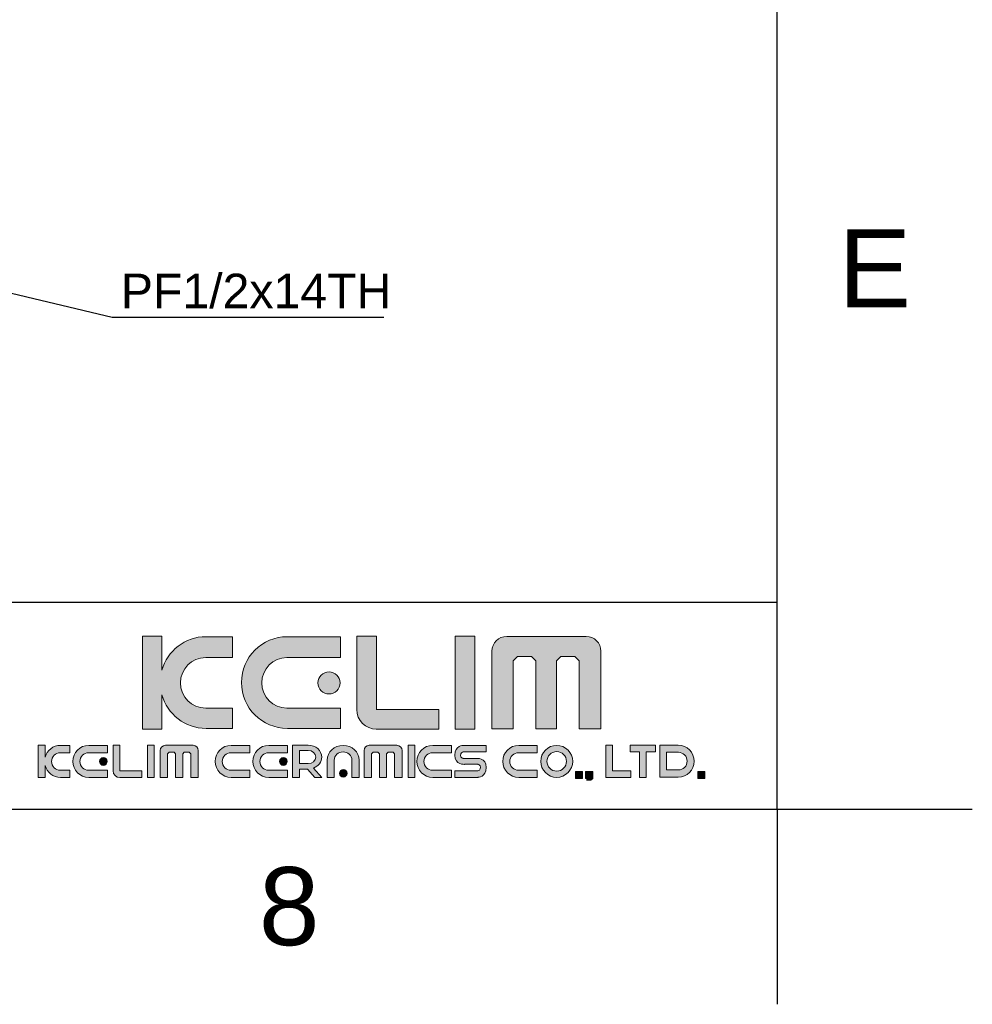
# Model space of a CAD drawing. Header units: millimetres. Extents: x 601 to 1195, y -13 to 407.
# Tile 14 of 18: x 1126 to 1195, y -13 to 58. Entities that reach past the tile are written whole.
import ezdxf

# ---------------------------------------------------------------- set-up
doc = ezdxf.new("R2010")
doc.units = ezdxf.units.MM
doc.header["$LTSCALE"] = 0.1
for name, color, linetype in [('DIM', 3, 'Continuous'), ('FORM', 7, 'Continuous'), ('TEXT', 2, 'Continuous')]:
    doc.layers.add(name, color=color, linetype=linetype)
doc.styles.get("Standard").update_dxf_attribs({"font": 'arial_0.ttf'})
doc.dimstyles.new('ISO-25', dxfattribs={"dimtxt": 2.5, "dimasz": 2.5, "dimexe": 1.25, "dimexo": 0.625, "dimtad": 1, "dimtxsty": 'Standard', "dimcen": 2.5, "dimadec": 0, "dimazin": 0, "dimtfac": 1, "dimtmove": 0, "dimatfit": 3, "dimfxl": 1, "dimarcsym": 0})

msp = doc.modelspace()

# ---------------------------------------------------------------- hatches: boundary and pattern name
at = {"layer": 'TEXT'}
h = msp.add_hatch(color=2, dxfattribs=at)
h.dxf.hatch_style = 2
edge = h.paths.add_edge_path()
edge.add_spline(control_points=[(1141.396, 8.181), (1141.396, 8.181), (1139.467, 8.181), (1139.467, 8.181), (1138.452, 8.181), (1137.635, 8.999), (1137.635, 10.01), (1137.635, 11.026), (1138.452, 11.843), (1139.467, 11.843), (1139.467, 11.843), (1141.396, 11.843), (1141.396, 11.843), (1141.396, 11.843), (1141.396, 13.357), (1141.396, 13.357), (1141.396, 13.357), (1139.489, 13.357), (1139.489, 13.357), (1137.963, 13.357), (1136.682, 12.334), (1136.291, 10.935), (1136.291, 10.935), (1136.291, 13.405), (1136.291, 13.405), (1136.291, 13.405), (1134.88, 13.405), (1134.88, 13.405), (1134.88, 13.405), (1134.88, 6.667), (1134.88, 6.667), (1134.88, 6.667), (1136.291, 6.667), (1136.291, 6.667), (1136.291, 6.667), (1136.291, 9.139), (1136.291, 9.139), (1136.682, 7.74), (1137.963, 6.714), (1139.489, 6.714), (1139.489, 6.714), (1141.396, 6.714), (1141.396, 6.714), (1141.396, 6.714), (1141.396, 8.181), (1141.396, 8.181)], knot_values=[0, 0, 0, 0, 1, 1, 1, 2, 2, 2, 3, 3, 3, 4, 4, 4, 5, 5, 5, 6, 6, 6, 7, 7, 7, 8, 8, 8, 9, 9, 9, 10, 10, 10, 11, 11, 11, 12, 12, 12, 13, 13, 13, 14, 14, 14, 15, 15, 15, 15], degree=3, periodic=0)
h = msp.add_hatch(color=256, dxfattribs=at)
h.dxf.hatch_style = 2
edge = h.paths.add_edge_path()
edge.add_spline(control_points=[(1145.379, 6.714), (1145.379, 6.714), (1149.219, 6.714), (1149.219, 6.714), (1149.219, 6.714), (1149.219, 8.181), (1149.219, 8.181), (1149.219, 8.181), (1145.354, 8.181), (1145.354, 8.181), (1144.342, 8.181), (1143.524, 8.999), (1143.524, 10.01), (1143.524, 11.026), (1144.341, 11.843), (1145.354, 11.843), (1145.354, 11.843), (1149.219, 11.843), (1149.219, 11.843), (1149.219, 11.843), (1149.219, 13.357), (1149.219, 13.357), (1149.219, 13.357), (1145.379, 13.357), (1145.379, 13.357), (1143.542, 13.357), (1142.057, 11.875), (1142.057, 10.036), (1142.057, 8.202), (1143.542, 6.714), (1145.379, 6.714)], knot_values=[0, 0, 0, 0, 1, 1, 1, 2, 2, 2, 3, 3, 3, 4, 4, 4, 5, 5, 5, 6, 6, 6, 7, 7, 7, 8, 8, 8, 9, 9, 9, 10, 10, 10, 10], degree=3, periodic=0)
h = msp.add_hatch(color=2, dxfattribs=at)
h.dxf.hatch_style = 2
edge = h.paths.add_edge_path()
edge.add_spline(control_points=[(1151.823, 6.662), (1151.823, 6.662), (1156.362, 6.662), (1156.362, 6.662), (1156.362, 6.662), (1156.362, 8.076), (1156.362, 8.076), (1156.362, 8.076), (1151.833, 8.076), (1151.833, 8.076), (1151.833, 8.076), (1151.828, 8.061), (1151.828, 8.061), (1151.828, 8.061), (1151.828, 13.405), (1151.828, 13.405), (1151.828, 13.405), (1150.413, 13.405), (1150.413, 13.405), (1150.413, 13.405), (1150.413, 8.076), (1150.413, 8.076), (1150.413, 8.076), (1150.408, 8.081), (1150.408, 8.081), (1150.408, 7.296), (1151.045, 6.656), (1151.833, 6.656), (1151.833, 6.656), (1151.823, 6.662), (1151.823, 6.662)], knot_values=[0, 0, 0, 0, 1, 1, 1, 2, 2, 2, 3, 3, 3, 4, 4, 4, 5, 5, 5, 6, 6, 6, 7, 7, 7, 8, 8, 8, 9, 9, 9, 10, 10, 10, 10], degree=3, periodic=0)
h = msp.add_hatch(color=2, dxfattribs=at)
h.dxf.hatch_style = 2
h.paths.add_polyline_path([(1158.953, 13.405), (1157.54, 13.405), (1157.54, 6.667), (1158.953, 6.667)])
h = msp.add_hatch(color=2, dxfattribs=at)
h.dxf.hatch_style = 2
edge = h.paths.add_edge_path()
edge.add_spline(control_points=[(1167.027, 13.373), (1167.027, 13.373), (1161.274, 13.373), (1161.274, 13.373), (1160.682, 13.373), (1160.203, 12.897), (1160.203, 12.31), (1160.203, 12.31), (1160.203, 6.677), (1160.203, 6.677), (1160.203, 6.677), (1161.732, 6.677), (1161.732, 6.677), (1161.732, 6.677), (1161.732, 11.612), (1161.732, 11.612), (1161.732, 11.612), (1162.049, 11.933), (1162.049, 11.933), (1162.049, 11.933), (1163.074, 11.933), (1163.074, 11.933), (1163.074, 11.933), (1163.394, 11.612), (1163.394, 11.612), (1163.394, 11.612), (1163.394, 6.677), (1163.394, 6.677), (1163.394, 6.677), (1164.87, 6.677), (1164.87, 6.677), (1164.87, 6.677), (1164.87, 11.612), (1164.87, 11.612), (1164.87, 11.612), (1165.193, 11.933), (1165.193, 11.933), (1165.193, 11.933), (1166.214, 11.933), (1166.214, 11.933), (1166.214, 11.933), (1166.532, 11.612), (1166.532, 11.612), (1166.532, 11.612), (1166.532, 6.677), (1166.532, 6.677), (1166.532, 6.677), (1168.097, 6.677), (1168.097, 6.677), (1168.097, 6.677), (1168.097, 12.31), (1168.097, 12.31), (1168.097, 12.897), (1167.616, 13.373), (1167.027, 13.373)], knot_values=[0, 0, 0, 0, 1, 1, 1, 2, 2, 2, 3, 3, 3, 4, 4, 4, 5, 5, 5, 6, 6, 6, 7, 7, 7, 8, 8, 8, 9, 9, 9, 10, 10, 10, 11, 11, 11, 12, 12, 12, 13, 13, 13, 14, 14, 14, 15, 15, 15, 16, 16, 16, 17, 17, 17, 18, 18, 18, 18], degree=3, periodic=0)
h = msp.add_hatch(color=2, dxfattribs=at)
h.dxf.hatch_style = 2
edge = h.paths.add_edge_path()
edge.add_spline(control_points=[(1147.6, 10.01), (1147.6, 9.57), (1147.956, 9.207), (1148.399, 9.207), (1148.841, 9.207), (1149.2, 9.57), (1149.2, 10.01), (1149.2, 10.455), (1148.841, 10.811), (1148.399, 10.811), (1147.956, 10.811), (1147.6, 10.455), (1147.6, 10.01)], knot_values=[0, 0, 0, 0, 1, 1, 1, 2, 2, 2, 3, 3, 3, 4, 4, 4, 4], degree=3, periodic=0)
h = msp.add_hatch(color=2, dxfattribs=at)
h.dxf.hatch_style = 2
edge = h.paths.add_edge_path()
edge.add_spline(control_points=[(1127.829, 4.636), (1127.829, 4.636), (1127.829, 5.5), (1127.829, 5.5), (1127.829, 5.5), (1127.337, 5.5), (1127.337, 5.5), (1127.337, 5.5), (1127.337, 3.15), (1127.337, 3.15), (1127.337, 3.15), (1127.829, 3.15), (1127.829, 3.15), (1127.829, 3.15), (1127.829, 4.016), (1127.829, 4.016), (1127.964, 3.527), (1128.411, 3.167), (1128.945, 3.167), (1128.945, 3.167), (1129.609, 3.167), (1129.609, 3.167), (1129.609, 3.167), (1129.609, 3.678), (1129.609, 3.678), (1129.609, 3.678), (1128.936, 3.678), (1128.936, 3.678), (1128.582, 3.678), (1128.297, 3.964), (1128.297, 4.316), (1128.297, 4.671), (1128.582, 4.955), (1128.936, 4.955), (1128.936, 4.955), (1129.609, 4.955), (1129.609, 4.955), (1129.609, 4.955), (1129.609, 5.484), (1129.609, 5.484), (1129.609, 5.484), (1128.945, 5.484), (1128.945, 5.484), (1128.411, 5.484), (1127.964, 5.125), (1127.829, 4.636)], knot_values=[0, 0, 0, 0, 1, 1, 1, 2, 2, 2, 3, 3, 3, 4, 4, 4, 5, 5, 5, 6, 6, 6, 7, 7, 7, 8, 8, 8, 9, 9, 9, 10, 10, 10, 11, 11, 11, 12, 12, 12, 13, 13, 13, 14, 14, 14, 15, 15, 15, 15], degree=3, periodic=0)
h = msp.add_hatch(color=2, dxfattribs=at)
h.dxf.hatch_style = 2
edge = h.paths.add_edge_path()
edge.add_spline(control_points=[(1129.84, 4.326), (1129.84, 3.686), (1130.358, 3.167), (1130.998, 3.167), (1130.998, 3.167), (1132.338, 3.167), (1132.338, 3.167), (1132.338, 3.167), (1132.338, 3.678), (1132.338, 3.678), (1132.338, 3.678), (1130.99, 3.678), (1130.99, 3.678), (1130.637, 3.678), (1130.351, 3.964), (1130.351, 4.316), (1130.351, 4.671), (1130.636, 4.955), (1130.99, 4.955), (1130.99, 4.955), (1132.338, 4.955), (1132.338, 4.955), (1132.338, 4.955), (1132.338, 5.484), (1132.338, 5.484), (1132.338, 5.484), (1130.998, 5.484), (1130.998, 5.484), (1130.358, 5.484), (1129.84, 4.966), (1129.84, 4.326)], knot_values=[0, 0, 0, 0, 1, 1, 1, 2, 2, 2, 3, 3, 3, 4, 4, 4, 5, 5, 5, 6, 6, 6, 7, 7, 7, 8, 8, 8, 9, 9, 9, 10, 10, 10, 10], degree=3, periodic=0)
h = msp.add_hatch(color=2, dxfattribs=at)
h.dxf.hatch_style = 2
edge = h.paths.add_edge_path()
edge.add_spline(control_points=[(1133.247, 3.637), (1133.247, 3.637), (1133.247, 5.5), (1133.247, 5.5), (1133.247, 5.5), (1132.754, 5.5), (1132.754, 5.5), (1132.754, 5.5), (1132.754, 3.642), (1132.754, 3.642), (1132.754, 3.642), (1132.752, 3.644), (1132.752, 3.644), (1132.752, 3.369), (1132.974, 3.147), (1133.249, 3.147), (1133.249, 3.147), (1133.246, 3.149), (1133.246, 3.149), (1133.246, 3.149), (1134.829, 3.149), (1134.829, 3.149), (1134.829, 3.149), (1134.829, 3.642), (1134.829, 3.642), (1134.829, 3.642), (1133.249, 3.642), (1133.249, 3.642), (1133.249, 3.642), (1133.247, 3.637), (1133.247, 3.637)], knot_values=[0, 0, 0, 0, 1, 1, 1, 2, 2, 2, 3, 3, 3, 4, 4, 4, 5, 5, 5, 6, 6, 6, 7, 7, 7, 8, 8, 8, 9, 9, 9, 10, 10, 10, 10], degree=3, periodic=0)
h = msp.add_hatch(color=2, dxfattribs=at)
h.dxf.hatch_style = 2
h.paths.add_polyline_path([(1135.24, 3.15), (1135.732, 3.15), (1135.732, 5.5), (1135.24, 5.5)])
h = msp.add_hatch(color=2, dxfattribs=at)
h.dxf.hatch_style = 2
edge = h.paths.add_edge_path()
edge.add_spline(control_points=[(1138.548, 5.489), (1138.548, 5.489), (1136.542, 5.489), (1136.542, 5.489), (1136.335, 5.489), (1136.169, 5.323), (1136.169, 5.119), (1136.169, 5.119), (1136.169, 3.154), (1136.169, 3.154), (1136.169, 3.154), (1136.702, 3.154), (1136.702, 3.154), (1136.702, 3.154), (1136.702, 4.875), (1136.702, 4.875), (1136.702, 4.875), (1136.812, 4.987), (1136.812, 4.987), (1136.812, 4.987), (1137.17, 4.987), (1137.17, 4.987), (1137.17, 4.987), (1137.281, 4.875), (1137.281, 4.875), (1137.281, 4.875), (1137.281, 3.154), (1137.281, 3.154), (1137.281, 3.154), (1137.796, 3.154), (1137.796, 3.154), (1137.796, 3.154), (1137.796, 4.875), (1137.796, 4.875), (1137.796, 4.875), (1137.909, 4.987), (1137.909, 4.987), (1137.909, 4.987), (1138.265, 4.987), (1138.265, 4.987), (1138.265, 4.987), (1138.376, 4.875), (1138.376, 4.875), (1138.376, 4.875), (1138.376, 3.154), (1138.376, 3.154), (1138.376, 3.154), (1138.922, 3.154), (1138.922, 3.154), (1138.922, 3.154), (1138.922, 5.119), (1138.922, 5.119), (1138.922, 5.323), (1138.754, 5.489), (1138.548, 5.489)], knot_values=[0, 0, 0, 0, 1, 1, 1, 2, 2, 2, 3, 3, 3, 4, 4, 4, 5, 5, 5, 6, 6, 6, 7, 7, 7, 8, 8, 8, 9, 9, 9, 10, 10, 10, 11, 11, 11, 12, 12, 12, 13, 13, 13, 14, 14, 14, 15, 15, 15, 16, 16, 16, 17, 17, 17, 18, 18, 18, 18], degree=3, periodic=0)
h = msp.add_hatch(color=2, dxfattribs=at)
h.dxf.hatch_style = 2
edge = h.paths.add_edge_path()
edge.add_spline(control_points=[(1140.153, 4.326), (1140.153, 3.686), (1140.671, 3.167), (1141.312, 3.167), (1141.312, 3.167), (1142.651, 3.167), (1142.651, 3.167), (1142.651, 3.167), (1142.651, 3.678), (1142.651, 3.678), (1142.651, 3.678), (1141.303, 3.678), (1141.303, 3.678), (1140.95, 3.678), (1140.665, 3.964), (1140.665, 4.316), (1140.665, 4.671), (1140.95, 4.955), (1141.303, 4.955), (1141.303, 4.955), (1142.651, 4.955), (1142.651, 4.955), (1142.651, 4.955), (1142.651, 5.484), (1142.651, 5.484), (1142.651, 5.484), (1141.312, 5.484), (1141.312, 5.484), (1140.671, 5.484), (1140.153, 4.966), (1140.153, 4.326)], knot_values=[0, 0, 0, 0, 1, 1, 1, 2, 2, 2, 3, 3, 3, 4, 4, 4, 5, 5, 5, 6, 6, 6, 7, 7, 7, 8, 8, 8, 9, 9, 9, 10, 10, 10, 10], degree=3, periodic=0)
h = msp.add_hatch(color=2, dxfattribs=at)
h.dxf.hatch_style = 2
edge = h.paths.add_edge_path()
edge.add_spline(control_points=[(1142.882, 4.326), (1142.882, 3.686), (1143.4, 3.167), (1144.04, 3.167), (1144.04, 3.167), (1145.38, 3.167), (1145.38, 3.167), (1145.38, 3.167), (1145.38, 3.678), (1145.38, 3.678), (1145.38, 3.678), (1144.032, 3.678), (1144.032, 3.678), (1143.678, 3.678), (1143.393, 3.964), (1143.393, 4.316), (1143.393, 4.671), (1143.678, 4.955), (1144.032, 4.955), (1144.032, 4.955), (1145.38, 4.955), (1145.38, 4.955), (1145.38, 4.955), (1145.38, 5.484), (1145.38, 5.484), (1145.38, 5.484), (1144.04, 5.484), (1144.04, 5.484), (1143.4, 5.484), (1142.882, 4.966), (1142.882, 4.326)], knot_values=[0, 0, 0, 0, 1, 1, 1, 2, 2, 2, 3, 3, 3, 4, 4, 4, 5, 5, 5, 6, 6, 6, 7, 7, 7, 8, 8, 8, 9, 9, 9, 10, 10, 10, 10], degree=3, periodic=0)
h = msp.add_hatch(color=2, dxfattribs=at)
h.dxf.hatch_style = 2
edge = h.paths.add_edge_path()
edge.add_spline(control_points=[(1147.869, 4.634), (1147.869, 5.112), (1147.431, 5.5), (1146.89, 5.5), (1146.89, 5.5), (1146.25, 5.5), (1146.25, 5.5), (1146.25, 5.5), (1145.758, 5.5), (1145.758, 5.5), (1145.758, 5.5), (1145.758, 5.118), (1145.758, 5.118), (1145.758, 5.118), (1145.758, 4.163), (1145.758, 4.163), (1145.758, 4.163), (1145.758, 3.769), (1145.758, 3.769), (1145.758, 3.769), (1145.758, 3.15), (1145.758, 3.15), (1145.758, 3.15), (1146.25, 3.15), (1146.25, 3.15), (1146.25, 3.15), (1146.25, 3.769), (1146.25, 3.769), (1146.25, 3.769), (1146.85, 3.769), (1146.85, 3.769), (1146.85, 3.769), (1147.374, 3.15), (1147.374, 3.15), (1147.374, 3.15), (1147.867, 3.15), (1147.867, 3.15), (1147.867, 3.15), (1147.282, 3.841), (1147.282, 3.841), (1147.627, 3.974), (1147.869, 4.279), (1147.869, 4.634)], knot_values=[0, 0, 0, 0, 1, 1, 1, 2, 2, 2, 3, 3, 3, 4, 4, 4, 5, 5, 5, 6, 6, 6, 7, 7, 7, 8, 8, 8, 9, 9, 9, 10, 10, 10, 11, 11, 11, 12, 12, 12, 13, 13, 13, 14, 14, 14, 14], degree=3, periodic=0)
edge = h.paths.add_edge_path()
edge.add_spline(control_points=[(1146.897, 4.163), (1146.897, 4.163), (1146.25, 4.163), (1146.25, 4.163), (1146.25, 4.163), (1146.25, 5.118), (1146.25, 5.118), (1146.25, 5.118), (1146.897, 5.118), (1146.897, 5.118), (1147.196, 5.118), (1147.436, 4.904), (1147.436, 4.641), (1147.436, 4.377), (1147.196, 4.163), (1146.897, 4.163)], knot_values=[0, 0, 0, 0, 1, 1, 1, 2, 2, 2, 3, 3, 3, 4, 4, 4, 5, 5, 5, 5], degree=3, periodic=0)
h = msp.add_hatch(color=2, dxfattribs=at)
h.dxf.hatch_style = 2
edge = h.paths.add_edge_path()
edge.add_spline(control_points=[(1149.424, 5.484), (1148.785, 5.484), (1148.265, 5.004), (1148.265, 4.409), (1148.265, 4.409), (1148.265, 3.167), (1148.265, 3.167), (1148.265, 3.167), (1148.776, 3.167), (1148.776, 3.167), (1148.776, 3.167), (1148.776, 4.417), (1148.776, 4.417), (1148.776, 4.744), (1149.062, 5.009), (1149.415, 5.009), (1149.769, 5.009), (1150.054, 4.745), (1150.054, 4.417), (1150.054, 4.417), (1150.054, 3.167), (1150.054, 3.167), (1150.054, 3.167), (1150.582, 3.167), (1150.582, 3.167), (1150.582, 3.167), (1150.582, 4.409), (1150.582, 4.409), (1150.582, 5.004), (1150.065, 5.484), (1149.424, 5.484)], knot_values=[0, 0, 0, 0, 1, 1, 1, 2, 2, 2, 3, 3, 3, 4, 4, 4, 5, 5, 5, 6, 6, 6, 7, 7, 7, 8, 8, 8, 9, 9, 9, 10, 10, 10, 10], degree=3, periodic=0)
h = msp.add_hatch(color=2, dxfattribs=at)
h.dxf.hatch_style = 2
edge = h.paths.add_edge_path()
edge.add_spline(control_points=[(1153.323, 5.489), (1153.323, 5.489), (1151.316, 5.489), (1151.316, 5.489), (1151.11, 5.489), (1150.943, 5.323), (1150.943, 5.119), (1150.943, 5.119), (1150.943, 3.154), (1150.943, 3.154), (1150.943, 3.154), (1151.476, 3.154), (1151.476, 3.154), (1151.476, 3.154), (1151.476, 4.875), (1151.476, 4.875), (1151.476, 4.875), (1151.587, 4.987), (1151.587, 4.987), (1151.587, 4.987), (1151.945, 4.987), (1151.945, 4.987), (1151.945, 4.987), (1152.056, 4.875), (1152.056, 4.875), (1152.056, 4.875), (1152.056, 3.154), (1152.056, 3.154), (1152.056, 3.154), (1152.571, 3.154), (1152.571, 3.154), (1152.571, 3.154), (1152.571, 4.875), (1152.571, 4.875), (1152.571, 4.875), (1152.684, 4.987), (1152.684, 4.987), (1152.684, 4.987), (1153.039, 4.987), (1153.039, 4.987), (1153.039, 4.987), (1153.15, 4.875), (1153.15, 4.875), (1153.15, 4.875), (1153.15, 3.154), (1153.15, 3.154), (1153.15, 3.154), (1153.696, 3.154), (1153.696, 3.154), (1153.696, 3.154), (1153.696, 5.119), (1153.696, 5.119), (1153.696, 5.323), (1153.529, 5.489), (1153.323, 5.489)], knot_values=[0, 0, 0, 0, 1, 1, 1, 2, 2, 2, 3, 3, 3, 4, 4, 4, 5, 5, 5, 6, 6, 6, 7, 7, 7, 8, 8, 8, 9, 9, 9, 10, 10, 10, 11, 11, 11, 12, 12, 12, 13, 13, 13, 14, 14, 14, 15, 15, 15, 16, 16, 16, 17, 17, 17, 18, 18, 18, 18], degree=3, periodic=0)
h = msp.add_hatch(color=2, dxfattribs=at)
h.dxf.hatch_style = 2
h.paths.add_polyline_path([(1154.127, 3.15), (1154.62, 3.15), (1154.62, 5.5), (1154.127, 5.5)])
h = msp.add_hatch(color=2, dxfattribs=at)
h.dxf.hatch_style = 2
edge = h.paths.add_edge_path()
edge.add_spline(control_points=[(1154.764, 4.326), (1154.764, 3.686), (1155.282, 3.167), (1155.923, 3.167), (1155.923, 3.167), (1157.262, 3.167), (1157.262, 3.167), (1157.262, 3.167), (1157.262, 3.678), (1157.262, 3.678), (1157.262, 3.678), (1155.914, 3.678), (1155.914, 3.678), (1155.561, 3.678), (1155.276, 3.964), (1155.276, 4.316), (1155.276, 4.671), (1155.561, 4.955), (1155.914, 4.955), (1155.914, 4.955), (1157.262, 4.955), (1157.262, 4.955), (1157.262, 4.955), (1157.262, 5.484), (1157.262, 5.484), (1157.262, 5.484), (1155.923, 5.484), (1155.923, 5.484), (1155.282, 5.484), (1154.764, 4.966), (1154.764, 4.326)], knot_values=[0, 0, 0, 0, 1, 1, 1, 2, 2, 2, 3, 3, 3, 4, 4, 4, 5, 5, 5, 6, 6, 6, 7, 7, 7, 8, 8, 8, 9, 9, 9, 10, 10, 10, 10], degree=3, periodic=0)
h = msp.add_hatch(color=2, dxfattribs=at)
h.dxf.hatch_style = 2
edge = h.paths.add_edge_path()
edge.add_spline(control_points=[(1157.51, 4.768), (1157.51, 4.05), (1158.24, 4.111), (1158.24, 4.111), (1158.24, 4.111), (1158.258, 4.111), (1158.258, 4.111), (1158.258, 4.111), (1159.045, 4.111), (1159.045, 4.111), (1159.045, 4.111), (1159.186, 4.111), (1159.186, 4.111), (1159.186, 4.111), (1159.377, 4.081), (1159.377, 3.897), (1159.377, 3.712), (1159.253, 3.642), (1159.185, 3.642), (1159.185, 3.642), (1157.51, 3.642), (1157.51, 3.642), (1157.51, 3.642), (1157.51, 3.168), (1157.51, 3.168), (1157.51, 3.168), (1159.175, 3.168), (1159.175, 3.168), (1159.175, 3.168), (1159.793, 3.167), (1159.793, 3.884), (1159.793, 4.602), (1159.063, 4.54), (1159.063, 4.54), (1159.063, 4.54), (1159.045, 4.54), (1159.045, 4.54), (1159.045, 4.54), (1158.258, 4.54), (1158.258, 4.54), (1158.258, 4.54), (1158.117, 4.54), (1158.117, 4.54), (1158.117, 4.54), (1157.926, 4.571), (1157.926, 4.755), (1157.926, 4.939), (1158.051, 5.009), (1158.118, 5.009), (1158.118, 5.009), (1159.793, 5.009), (1159.793, 5.009), (1159.793, 5.009), (1159.793, 5.484), (1159.793, 5.484), (1159.793, 5.484), (1158.129, 5.484), (1158.129, 5.484), (1158.129, 5.484), (1157.51, 5.485), (1157.51, 4.768)], knot_values=[0, 0, 0, 0, 1, 1, 1, 2, 2, 2, 3, 3, 3, 4, 4, 4, 5, 5, 5, 6, 6, 6, 7, 7, 7, 8, 8, 8, 9, 9, 9, 10, 10, 10, 11, 11, 11, 12, 12, 12, 13, 13, 13, 14, 14, 14, 15, 15, 15, 16, 16, 16, 17, 17, 17, 18, 18, 18, 19, 19, 19, 20, 20, 20, 20], degree=3, periodic=0)
h = msp.add_hatch(color=2, dxfattribs=at)
h.dxf.hatch_style = 2
edge = h.paths.add_edge_path()
edge.add_spline(control_points=[(1160.985, 4.326), (1160.985, 3.686), (1161.503, 3.167), (1162.144, 3.167), (1162.144, 3.167), (1163.483, 3.167), (1163.483, 3.167), (1163.483, 3.167), (1163.483, 3.678), (1163.483, 3.678), (1163.483, 3.678), (1162.135, 3.678), (1162.135, 3.678), (1161.782, 3.678), (1161.497, 3.964), (1161.497, 4.316), (1161.497, 4.671), (1161.782, 4.955), (1162.135, 4.955), (1162.135, 4.955), (1163.483, 4.955), (1163.483, 4.955), (1163.483, 4.955), (1163.483, 5.484), (1163.483, 5.484), (1163.483, 5.484), (1162.144, 5.484), (1162.144, 5.484), (1161.503, 5.484), (1160.985, 4.966), (1160.985, 4.326)], knot_values=[0, 0, 0, 0, 1, 1, 1, 2, 2, 2, 3, 3, 3, 4, 4, 4, 5, 5, 5, 6, 6, 6, 7, 7, 7, 8, 8, 8, 9, 9, 9, 10, 10, 10, 10], degree=3, periodic=0)
h = msp.add_hatch(color=2, dxfattribs=at)
h.dxf.hatch_style = 2
edge = h.paths.add_edge_path()
edge.add_spline(control_points=[(1164.897, 5.484), (1164.257, 5.484), (1163.738, 4.966), (1163.738, 4.326), (1163.738, 3.686), (1164.257, 3.168), (1164.897, 3.168), (1165.537, 3.168), (1166.055, 3.686), (1166.055, 4.326), (1166.055, 4.966), (1165.537, 5.484), (1164.897, 5.484)], knot_values=[0, 0, 0, 0, 1, 1, 1, 2, 2, 2, 3, 3, 3, 4, 4, 4, 4], degree=3, periodic=0)
edge = h.paths.add_edge_path()
edge.add_spline(control_points=[(1164.897, 3.618), (1164.506, 3.618), (1164.189, 3.935), (1164.189, 4.326), (1164.189, 4.717), (1164.506, 5.034), (1164.897, 5.034), (1165.288, 5.034), (1165.605, 4.717), (1165.605, 4.326), (1165.605, 3.935), (1165.288, 3.618), (1164.897, 3.618)], knot_values=[0, 0, 0, 0, 1, 1, 1, 2, 2, 2, 3, 3, 3, 4, 4, 4, 4], degree=3, periodic=0)
h = msp.add_hatch(color=2, dxfattribs=at)
h.dxf.hatch_style = 2
h.paths.add_polyline_path([(1168.945, 5.5), (1168.452, 5.5), (1168.452, 3.643), (1168.452, 3.15), (1168.945, 3.15), (1170.27, 3.15), (1170.27, 3.643), (1168.945, 3.643)])
h = msp.add_hatch(color=2, dxfattribs=at)
h.dxf.hatch_style = 2
h.paths.add_polyline_path([(1170.891, 5.5), (1170.228, 5.5), (1170.228, 5.007), (1170.891, 5.007), (1170.891, 3.15), (1171.384, 3.15), (1171.384, 5.007), (1172.046, 5.007), (1172.046, 5.5), (1171.384, 5.5)])
h = msp.add_hatch(color=2, dxfattribs=at)
h.dxf.hatch_style = 2
edge = h.paths.add_edge_path()
edge.add_spline(control_points=[(1173.702, 5.492), (1173.702, 5.492), (1172.363, 5.492), (1172.363, 5.492), (1172.363, 5.492), (1172.363, 3.175), (1172.363, 3.175), (1172.363, 3.175), (1173.702, 3.175), (1173.702, 3.175), (1174.343, 3.175), (1174.86, 3.693), (1174.86, 4.334), (1174.86, 4.973), (1174.343, 5.492), (1173.702, 5.492)], knot_values=[0, 0, 0, 0, 1, 1, 1, 2, 2, 2, 3, 3, 3, 4, 4, 4, 5, 5, 5, 5], degree=3, periodic=0)
edge = h.paths.add_edge_path()
edge.add_spline(control_points=[(1173.71, 3.704), (1173.71, 3.704), (1172.856, 3.704), (1172.856, 3.704), (1172.856, 3.704), (1172.856, 4.98), (1172.856, 4.98), (1172.856, 4.98), (1173.71, 4.98), (1173.71, 4.98), (1174.064, 4.98), (1174.349, 4.695), (1174.349, 4.342), (1174.349, 3.988), (1174.064, 3.704), (1173.71, 3.704)], knot_values=[0, 0, 0, 0, 1, 1, 1, 2, 2, 2, 3, 3, 3, 4, 4, 4, 5, 5, 5, 5], degree=3, periodic=0)
h = msp.add_hatch(color=2, dxfattribs=at)
h.dxf.hatch_style = 2
edge = h.paths.add_edge_path()
edge.add_spline(control_points=[(1131.773, 4.316), (1131.773, 4.162), (1131.897, 4.037), (1132.052, 4.037), (1132.206, 4.037), (1132.331, 4.162), (1132.331, 4.316), (1132.331, 4.471), (1132.206, 4.596), (1132.052, 4.596), (1131.897, 4.596), (1131.773, 4.471), (1131.773, 4.316)], knot_values=[0, 0, 0, 0, 1, 1, 1, 2, 2, 2, 3, 3, 3, 4, 4, 4, 4], degree=3, periodic=0)
h = msp.add_hatch(color=2, dxfattribs=at)
h.dxf.hatch_style = 2
edge = h.paths.add_edge_path()
edge.add_spline(control_points=[(1144.815, 4.316), (1144.815, 4.162), (1144.939, 4.037), (1145.094, 4.037), (1145.248, 4.037), (1145.373, 4.162), (1145.373, 4.316), (1145.373, 4.471), (1145.248, 4.596), (1145.094, 4.596), (1144.939, 4.596), (1144.815, 4.471), (1144.815, 4.316)], knot_values=[0, 0, 0, 0, 1, 1, 1, 2, 2, 2, 3, 3, 3, 4, 4, 4, 4], degree=3, periodic=0)
h = msp.add_hatch(color=2, dxfattribs=at)
h.dxf.hatch_style = 2
edge = h.paths.add_edge_path()
edge.add_spline(control_points=[(1149.432, 3.743), (1149.277, 3.743), (1149.153, 3.618), (1149.153, 3.463), (1149.153, 3.31), (1149.277, 3.184), (1149.432, 3.184), (1149.586, 3.184), (1149.711, 3.31), (1149.711, 3.463), (1149.711, 3.618), (1149.586, 3.743), (1149.432, 3.743)], knot_values=[0, 0, 0, 0, 1, 1, 1, 2, 2, 2, 3, 3, 3, 4, 4, 4, 4], degree=3, periodic=0)
h = msp.add_hatch(color=2, dxfattribs=at)
h.dxf.hatch_style = 2
h.paths.add_polyline_path([(1166.247, 3.077), (1166.759, 3.077), (1166.759, 3.589), (1166.247, 3.589)])
h = msp.add_hatch(color=2, dxfattribs=at)
h.dxf.hatch_style = 2
h.paths.add_polyline_path([(1166.994, 3.077), (1167.199, 3.077), (1167.056, 2.954), (1167.363, 2.954), (1167.506, 3.077), (1167.506, 3.589), (1166.994, 3.589)])
h = msp.add_hatch(color=2, dxfattribs=at)
h.dxf.hatch_style = 2
h.paths.add_polyline_path([(1175.129, 3.077), (1175.64, 3.077), (1175.64, 3.589), (1175.129, 3.589)])

# ---------------------------------------------------------------- linework, layer by layer
for p, q in [((1180.867, 0.869), (1180.867, 392.586)), ((615.21, 0.869), (1180.867, 0.869)), ((1180.867, 0.869), (1195.008, 0.869)), ((1180.867, 0.869), (1180.867, -13.272))]:
    msp.add_line(p, q)
at = {"layer": 'FORM'}
msp.add_line((910.367, 15.869), (1180.867, 15.869), dxfattribs=at)
at = {"layer": 'TEXT', "lineweight": 0}
for points in [[(1158.953, 13.405), (1157.54, 13.405), (1157.54, 6.667), (1158.953, 6.667), (1158.953, 13.405)], [(1135.24, 3.15), (1135.732, 3.15), (1135.732, 5.5), (1135.24, 5.5), (1135.24, 3.15)], [(1154.127, 3.15), (1154.62, 3.15), (1154.62, 5.5), (1154.127, 5.5), (1154.127, 3.15)], [(1168.945, 5.5), (1168.452, 5.5), (1168.452, 3.643), (1168.452, 3.15), (1168.945, 3.15), (1170.27, 3.15), (1170.27, 3.643), (1168.945, 3.643), (1168.945, 5.5)], [(1170.891, 5.5), (1170.228, 5.5), (1170.228, 5.007), (1170.891, 5.007), (1170.891, 3.15), (1171.384, 3.15), (1171.384, 5.007), (1172.046, 5.007), (1172.046, 5.5), (1171.384, 5.5), (1170.891, 5.5)], [(1166.247, 3.077), (1166.759, 3.077), (1166.759, 3.589), (1166.247, 3.589), (1166.247, 3.077)], [(1166.994, 3.077), (1167.199, 3.077), (1167.056, 2.954), (1167.363, 2.954), (1167.506, 3.077), (1167.506, 3.589), (1166.994, 3.589), (1166.994, 3.077)], [(1175.129, 3.077), (1175.64, 3.077), (1175.64, 3.589), (1175.129, 3.589), (1175.129, 3.077)]]:
    msp.add_lwpolyline(points, dxfattribs=at)
for points, knots in [([(1141.396, 8.181), (1141.396, 8.181), (1139.467, 8.181), (1139.467, 8.181), (1138.452, 8.181), (1137.635, 8.999), (1137.635, 10.01), (1137.635, 11.026), (1138.452, 11.843), (1139.467, 11.843), (1139.467, 11.843), (1141.396, 11.843), (1141.396, 11.843), (1141.396, 11.843), (1141.396, 13.357), (1141.396, 13.357), (1141.396, 13.357), (1139.489, 13.357), (1139.489, 13.357), (1137.963, 13.357), (1136.682, 12.334), (1136.291, 10.935), (1136.291, 10.935), (1136.291, 13.405), (1136.291, 13.405), (1136.291, 13.405), (1134.88, 13.405), (1134.88, 13.405), (1134.88, 13.405), (1134.88, 6.667), (1134.88, 6.667), (1134.88, 6.667), (1136.291, 6.667), (1136.291, 6.667), (1136.291, 6.667), (1136.291, 9.139), (1136.291, 9.139), (1136.682, 7.74), (1137.963, 6.714), (1139.489, 6.714), (1139.489, 6.714), (1141.396, 6.714), (1141.396, 6.714), (1141.396, 6.714), (1141.396, 8.181), (1141.396, 8.181)], [0, 0, 0, 0, 1, 1, 1, 2, 2, 2, 3, 3, 3, 4, 4, 4, 5, 5, 5, 6, 6, 6, 7, 7, 7, 8, 8, 8, 9, 9, 9, 10, 10, 10, 11, 11, 11, 12, 12, 12, 13, 13, 13, 14, 14, 14, 15, 15, 15, 15]), ([(1145.379, 6.714), (1145.379, 6.714), (1149.219, 6.714), (1149.219, 6.714), (1149.219, 6.714), (1149.219, 8.181), (1149.219, 8.181), (1149.219, 8.181), (1145.354, 8.181), (1145.354, 8.181), (1144.342, 8.181), (1143.524, 8.999), (1143.524, 10.01), (1143.524, 11.026), (1144.341, 11.843), (1145.354, 11.843), (1145.354, 11.843), (1149.219, 11.843), (1149.219, 11.843), (1149.219, 11.843), (1149.219, 13.357), (1149.219, 13.357), (1149.219, 13.357), (1145.379, 13.357), (1145.379, 13.357), (1143.542, 13.357), (1142.057, 11.875), (1142.057, 10.036), (1142.057, 8.202), (1143.542, 6.714), (1145.379, 6.714)], [0, 0, 0, 0, 1, 1, 1, 2, 2, 2, 3, 3, 3, 4, 4, 4, 5, 5, 5, 6, 6, 6, 7, 7, 7, 8, 8, 8, 9, 9, 9, 10, 10, 10, 10]), ([(1151.823, 6.662), (1151.823, 6.662), (1156.362, 6.662), (1156.362, 6.662), (1156.362, 6.662), (1156.362, 8.076), (1156.362, 8.076), (1156.362, 8.076), (1151.833, 8.076), (1151.833, 8.076), (1151.833, 8.076), (1151.828, 8.061), (1151.828, 8.061), (1151.828, 8.061), (1151.828, 13.405), (1151.828, 13.405), (1151.828, 13.405), (1150.413, 13.405), (1150.413, 13.405), (1150.413, 13.405), (1150.413, 8.076), (1150.413, 8.076), (1150.413, 8.076), (1150.408, 8.081), (1150.408, 8.081), (1150.408, 7.296), (1151.045, 6.656), (1151.833, 6.656), (1151.833, 6.656), (1151.823, 6.662), (1151.823, 6.662)], [0, 0, 0, 0, 1, 1, 1, 2, 2, 2, 3, 3, 3, 4, 4, 4, 5, 5, 5, 6, 6, 6, 7, 7, 7, 8, 8, 8, 9, 9, 9, 10, 10, 10, 10]), ([(1167.027, 13.373), (1167.027, 13.373), (1161.274, 13.373), (1161.274, 13.373), (1160.682, 13.373), (1160.203, 12.897), (1160.203, 12.31), (1160.203, 12.31), (1160.203, 6.677), (1160.203, 6.677), (1160.203, 6.677), (1161.732, 6.677), (1161.732, 6.677), (1161.732, 6.677), (1161.732, 11.612), (1161.732, 11.612), (1161.732, 11.612), (1162.049, 11.933), (1162.049, 11.933), (1162.049, 11.933), (1163.074, 11.933), (1163.074, 11.933), (1163.074, 11.933), (1163.394, 11.612), (1163.394, 11.612), (1163.394, 11.612), (1163.394, 6.677), (1163.394, 6.677), (1163.394, 6.677), (1164.87, 6.677), (1164.87, 6.677), (1164.87, 6.677), (1164.87, 11.612), (1164.87, 11.612), (1164.87, 11.612), (1165.193, 11.933), (1165.193, 11.933), (1165.193, 11.933), (1166.214, 11.933), (1166.214, 11.933), (1166.214, 11.933), (1166.532, 11.612), (1166.532, 11.612), (1166.532, 11.612), (1166.532, 6.677), (1166.532, 6.677), (1166.532, 6.677), (1168.097, 6.677), (1168.097, 6.677), (1168.097, 6.677), (1168.097, 12.31), (1168.097, 12.31), (1168.097, 12.897), (1167.616, 13.373), (1167.027, 13.373)], [0, 0, 0, 0, 1, 1, 1, 2, 2, 2, 3, 3, 3, 4, 4, 4, 5, 5, 5, 6, 6, 6, 7, 7, 7, 8, 8, 8, 9, 9, 9, 10, 10, 10, 11, 11, 11, 12, 12, 12, 13, 13, 13, 14, 14, 14, 15, 15, 15, 16, 16, 16, 17, 17, 17, 18, 18, 18, 18]), ([(1147.6, 10.01), (1147.6, 9.57), (1147.956, 9.207), (1148.399, 9.207), (1148.841, 9.207), (1149.2, 9.57), (1149.2, 10.01), (1149.2, 10.455), (1148.841, 10.811), (1148.399, 10.811), (1147.956, 10.811), (1147.6, 10.455), (1147.6, 10.01)], [0, 0, 0, 0, 1, 1, 1, 2, 2, 2, 3, 3, 3, 4, 4, 4, 4]), ([(1127.829, 4.636), (1127.829, 4.636), (1127.829, 5.5), (1127.829, 5.5), (1127.829, 5.5), (1127.337, 5.5), (1127.337, 5.5), (1127.337, 5.5), (1127.337, 3.15), (1127.337, 3.15), (1127.337, 3.15), (1127.829, 3.15), (1127.829, 3.15), (1127.829, 3.15), (1127.829, 4.016), (1127.829, 4.016), (1127.964, 3.527), (1128.411, 3.167), (1128.945, 3.167), (1128.945, 3.167), (1129.609, 3.167), (1129.609, 3.167), (1129.609, 3.167), (1129.609, 3.678), (1129.609, 3.678), (1129.609, 3.678), (1128.936, 3.678), (1128.936, 3.678), (1128.582, 3.678), (1128.297, 3.964), (1128.297, 4.316), (1128.297, 4.671), (1128.582, 4.955), (1128.936, 4.955), (1128.936, 4.955), (1129.609, 4.955), (1129.609, 4.955), (1129.609, 4.955), (1129.609, 5.484), (1129.609, 5.484), (1129.609, 5.484), (1128.945, 5.484), (1128.945, 5.484), (1128.411, 5.484), (1127.964, 5.125), (1127.829, 4.636)], [0, 0, 0, 0, 1, 1, 1, 2, 2, 2, 3, 3, 3, 4, 4, 4, 5, 5, 5, 6, 6, 6, 7, 7, 7, 8, 8, 8, 9, 9, 9, 10, 10, 10, 11, 11, 11, 12, 12, 12, 13, 13, 13, 14, 14, 14, 15, 15, 15, 15]), ([(1129.84, 4.326), (1129.84, 3.686), (1130.358, 3.167), (1130.998, 3.167), (1130.998, 3.167), (1132.338, 3.167), (1132.338, 3.167), (1132.338, 3.167), (1132.338, 3.678), (1132.338, 3.678), (1132.338, 3.678), (1130.99, 3.678), (1130.99, 3.678), (1130.637, 3.678), (1130.351, 3.964), (1130.351, 4.316), (1130.351, 4.671), (1130.636, 4.955), (1130.99, 4.955), (1130.99, 4.955), (1132.338, 4.955), (1132.338, 4.955), (1132.338, 4.955), (1132.338, 5.484), (1132.338, 5.484), (1132.338, 5.484), (1130.998, 5.484), (1130.998, 5.484), (1130.358, 5.484), (1129.84, 4.966), (1129.84, 4.326)], [0, 0, 0, 0, 1, 1, 1, 2, 2, 2, 3, 3, 3, 4, 4, 4, 5, 5, 5, 6, 6, 6, 7, 7, 7, 8, 8, 8, 9, 9, 9, 10, 10, 10, 10]), ([(1133.247, 3.637), (1133.247, 3.637), (1133.247, 5.5), (1133.247, 5.5), (1133.247, 5.5), (1132.754, 5.5), (1132.754, 5.5), (1132.754, 5.5), (1132.754, 3.642), (1132.754, 3.642), (1132.754, 3.642), (1132.752, 3.644), (1132.752, 3.644), (1132.752, 3.369), (1132.974, 3.147), (1133.249, 3.147), (1133.249, 3.147), (1133.246, 3.149), (1133.246, 3.149), (1133.246, 3.149), (1134.829, 3.149), (1134.829, 3.149), (1134.829, 3.149), (1134.829, 3.642), (1134.829, 3.642), (1134.829, 3.642), (1133.249, 3.642), (1133.249, 3.642), (1133.249, 3.642), (1133.247, 3.637), (1133.247, 3.637)], [0, 0, 0, 0, 1, 1, 1, 2, 2, 2, 3, 3, 3, 4, 4, 4, 5, 5, 5, 6, 6, 6, 7, 7, 7, 8, 8, 8, 9, 9, 9, 10, 10, 10, 10]), ([(1138.548, 5.489), (1138.548, 5.489), (1136.542, 5.489), (1136.542, 5.489), (1136.335, 5.489), (1136.169, 5.323), (1136.169, 5.119), (1136.169, 5.119), (1136.169, 3.154), (1136.169, 3.154), (1136.169, 3.154), (1136.702, 3.154), (1136.702, 3.154), (1136.702, 3.154), (1136.702, 4.875), (1136.702, 4.875), (1136.702, 4.875), (1136.812, 4.987), (1136.812, 4.987), (1136.812, 4.987), (1137.17, 4.987), (1137.17, 4.987), (1137.17, 4.987), (1137.281, 4.875), (1137.281, 4.875), (1137.281, 4.875), (1137.281, 3.154), (1137.281, 3.154), (1137.281, 3.154), (1137.796, 3.154), (1137.796, 3.154), (1137.796, 3.154), (1137.796, 4.875), (1137.796, 4.875), (1137.796, 4.875), (1137.909, 4.987), (1137.909, 4.987), (1137.909, 4.987), (1138.265, 4.987), (1138.265, 4.987), (1138.265, 4.987), (1138.376, 4.875), (1138.376, 4.875), (1138.376, 4.875), (1138.376, 3.154), (1138.376, 3.154), (1138.376, 3.154), (1138.922, 3.154), (1138.922, 3.154), (1138.922, 3.154), (1138.922, 5.119), (1138.922, 5.119), (1138.922, 5.323), (1138.754, 5.489), (1138.548, 5.489)], [0, 0, 0, 0, 1, 1, 1, 2, 2, 2, 3, 3, 3, 4, 4, 4, 5, 5, 5, 6, 6, 6, 7, 7, 7, 8, 8, 8, 9, 9, 9, 10, 10, 10, 11, 11, 11, 12, 12, 12, 13, 13, 13, 14, 14, 14, 15, 15, 15, 16, 16, 16, 17, 17, 17, 18, 18, 18, 18]), ([(1140.153, 4.326), (1140.153, 3.686), (1140.671, 3.167), (1141.312, 3.167), (1141.312, 3.167), (1142.651, 3.167), (1142.651, 3.167), (1142.651, 3.167), (1142.651, 3.678), (1142.651, 3.678), (1142.651, 3.678), (1141.303, 3.678), (1141.303, 3.678), (1140.95, 3.678), (1140.665, 3.964), (1140.665, 4.316), (1140.665, 4.671), (1140.95, 4.955), (1141.303, 4.955), (1141.303, 4.955), (1142.651, 4.955), (1142.651, 4.955), (1142.651, 4.955), (1142.651, 5.484), (1142.651, 5.484), (1142.651, 5.484), (1141.312, 5.484), (1141.312, 5.484), (1140.671, 5.484), (1140.153, 4.966), (1140.153, 4.326)], [0, 0, 0, 0, 1, 1, 1, 2, 2, 2, 3, 3, 3, 4, 4, 4, 5, 5, 5, 6, 6, 6, 7, 7, 7, 8, 8, 8, 9, 9, 9, 10, 10, 10, 10]), ([(1142.882, 4.326), (1142.882, 3.686), (1143.4, 3.167), (1144.04, 3.167), (1144.04, 3.167), (1145.38, 3.167), (1145.38, 3.167), (1145.38, 3.167), (1145.38, 3.678), (1145.38, 3.678), (1145.38, 3.678), (1144.032, 3.678), (1144.032, 3.678), (1143.678, 3.678), (1143.393, 3.964), (1143.393, 4.316), (1143.393, 4.671), (1143.678, 4.955), (1144.032, 4.955), (1144.032, 4.955), (1145.38, 4.955), (1145.38, 4.955), (1145.38, 4.955), (1145.38, 5.484), (1145.38, 5.484), (1145.38, 5.484), (1144.04, 5.484), (1144.04, 5.484), (1143.4, 5.484), (1142.882, 4.966), (1142.882, 4.326)], [0, 0, 0, 0, 1, 1, 1, 2, 2, 2, 3, 3, 3, 4, 4, 4, 5, 5, 5, 6, 6, 6, 7, 7, 7, 8, 8, 8, 9, 9, 9, 10, 10, 10, 10]), ([(1147.869, 4.634), (1147.869, 5.112), (1147.431, 5.5), (1146.89, 5.5), (1146.89, 5.5), (1146.25, 5.5), (1146.25, 5.5), (1146.25, 5.5), (1145.758, 5.5), (1145.758, 5.5), (1145.758, 5.5), (1145.758, 5.118), (1145.758, 5.118), (1145.758, 5.118), (1145.758, 4.163), (1145.758, 4.163), (1145.758, 4.163), (1145.758, 3.769), (1145.758, 3.769), (1145.758, 3.769), (1145.758, 3.15), (1145.758, 3.15), (1145.758, 3.15), (1146.25, 3.15), (1146.25, 3.15), (1146.25, 3.15), (1146.25, 3.769), (1146.25, 3.769), (1146.25, 3.769), (1146.85, 3.769), (1146.85, 3.769), (1146.85, 3.769), (1147.374, 3.15), (1147.374, 3.15), (1147.374, 3.15), (1147.867, 3.15), (1147.867, 3.15), (1147.867, 3.15), (1147.282, 3.841), (1147.282, 3.841), (1147.627, 3.974), (1147.869, 4.279), (1147.869, 4.634)], [0, 0, 0, 0, 1, 1, 1, 2, 2, 2, 3, 3, 3, 4, 4, 4, 5, 5, 5, 6, 6, 6, 7, 7, 7, 8, 8, 8, 9, 9, 9, 10, 10, 10, 11, 11, 11, 12, 12, 12, 13, 13, 13, 14, 14, 14, 14]), ([(1146.897, 4.163), (1146.897, 4.163), (1146.25, 4.163), (1146.25, 4.163), (1146.25, 4.163), (1146.25, 5.118), (1146.25, 5.118), (1146.25, 5.118), (1146.897, 5.118), (1146.897, 5.118), (1147.196, 5.118), (1147.436, 4.904), (1147.436, 4.641), (1147.436, 4.377), (1147.196, 4.163), (1146.897, 4.163)], [0, 0, 0, 0, 1, 1, 1, 2, 2, 2, 3, 3, 3, 4, 4, 4, 5, 5, 5, 5]), ([(1149.424, 5.484), (1148.785, 5.484), (1148.265, 5.004), (1148.265, 4.409), (1148.265, 4.409), (1148.265, 3.167), (1148.265, 3.167), (1148.265, 3.167), (1148.776, 3.167), (1148.776, 3.167), (1148.776, 3.167), (1148.776, 4.417), (1148.776, 4.417), (1148.776, 4.744), (1149.062, 5.009), (1149.415, 5.009), (1149.769, 5.009), (1150.054, 4.745), (1150.054, 4.417), (1150.054, 4.417), (1150.054, 3.167), (1150.054, 3.167), (1150.054, 3.167), (1150.582, 3.167), (1150.582, 3.167), (1150.582, 3.167), (1150.582, 4.409), (1150.582, 4.409), (1150.582, 5.004), (1150.065, 5.484), (1149.424, 5.484)], [0, 0, 0, 0, 1, 1, 1, 2, 2, 2, 3, 3, 3, 4, 4, 4, 5, 5, 5, 6, 6, 6, 7, 7, 7, 8, 8, 8, 9, 9, 9, 10, 10, 10, 10]), ([(1153.323, 5.489), (1153.323, 5.489), (1151.316, 5.489), (1151.316, 5.489), (1151.11, 5.489), (1150.943, 5.323), (1150.943, 5.119), (1150.943, 5.119), (1150.943, 3.154), (1150.943, 3.154), (1150.943, 3.154), (1151.476, 3.154), (1151.476, 3.154), (1151.476, 3.154), (1151.476, 4.875), (1151.476, 4.875), (1151.476, 4.875), (1151.587, 4.987), (1151.587, 4.987), (1151.587, 4.987), (1151.945, 4.987), (1151.945, 4.987), (1151.945, 4.987), (1152.056, 4.875), (1152.056, 4.875), (1152.056, 4.875), (1152.056, 3.154), (1152.056, 3.154), (1152.056, 3.154), (1152.571, 3.154), (1152.571, 3.154), (1152.571, 3.154), (1152.571, 4.875), (1152.571, 4.875), (1152.571, 4.875), (1152.684, 4.987), (1152.684, 4.987), (1152.684, 4.987), (1153.039, 4.987), (1153.039, 4.987), (1153.039, 4.987), (1153.15, 4.875), (1153.15, 4.875), (1153.15, 4.875), (1153.15, 3.154), (1153.15, 3.154), (1153.15, 3.154), (1153.696, 3.154), (1153.696, 3.154), (1153.696, 3.154), (1153.696, 5.119), (1153.696, 5.119), (1153.696, 5.323), (1153.529, 5.489), (1153.323, 5.489)], [0, 0, 0, 0, 1, 1, 1, 2, 2, 2, 3, 3, 3, 4, 4, 4, 5, 5, 5, 6, 6, 6, 7, 7, 7, 8, 8, 8, 9, 9, 9, 10, 10, 10, 11, 11, 11, 12, 12, 12, 13, 13, 13, 14, 14, 14, 15, 15, 15, 16, 16, 16, 17, 17, 17, 18, 18, 18, 18]), ([(1154.764, 4.326), (1154.764, 3.686), (1155.282, 3.167), (1155.923, 3.167), (1155.923, 3.167), (1157.262, 3.167), (1157.262, 3.167), (1157.262, 3.167), (1157.262, 3.678), (1157.262, 3.678), (1157.262, 3.678), (1155.914, 3.678), (1155.914, 3.678), (1155.561, 3.678), (1155.276, 3.964), (1155.276, 4.316), (1155.276, 4.671), (1155.561, 4.955), (1155.914, 4.955), (1155.914, 4.955), (1157.262, 4.955), (1157.262, 4.955), (1157.262, 4.955), (1157.262, 5.484), (1157.262, 5.484), (1157.262, 5.484), (1155.923, 5.484), (1155.923, 5.484), (1155.282, 5.484), (1154.764, 4.966), (1154.764, 4.326)], [0, 0, 0, 0, 1, 1, 1, 2, 2, 2, 3, 3, 3, 4, 4, 4, 5, 5, 5, 6, 6, 6, 7, 7, 7, 8, 8, 8, 9, 9, 9, 10, 10, 10, 10]), ([(1157.51, 4.768), (1157.51, 4.05), (1158.24, 4.111), (1158.24, 4.111), (1158.24, 4.111), (1158.258, 4.111), (1158.258, 4.111), (1158.258, 4.111), (1159.045, 4.111), (1159.045, 4.111), (1159.045, 4.111), (1159.186, 4.111), (1159.186, 4.111), (1159.186, 4.111), (1159.377, 4.081), (1159.377, 3.897), (1159.377, 3.712), (1159.253, 3.642), (1159.185, 3.642), (1159.185, 3.642), (1157.51, 3.642), (1157.51, 3.642), (1157.51, 3.642), (1157.51, 3.168), (1157.51, 3.168), (1157.51, 3.168), (1159.175, 3.168), (1159.175, 3.168), (1159.175, 3.168), (1159.793, 3.167), (1159.793, 3.884), (1159.793, 4.602), (1159.063, 4.54), (1159.063, 4.54), (1159.063, 4.54), (1159.045, 4.54), (1159.045, 4.54), (1159.045, 4.54), (1158.258, 4.54), (1158.258, 4.54), (1158.258, 4.54), (1158.117, 4.54), (1158.117, 4.54), (1158.117, 4.54), (1157.926, 4.571), (1157.926, 4.755), (1157.926, 4.939), (1158.051, 5.009), (1158.118, 5.009), (1158.118, 5.009), (1159.793, 5.009), (1159.793, 5.009), (1159.793, 5.009), (1159.793, 5.484), (1159.793, 5.484), (1159.793, 5.484), (1158.129, 5.484), (1158.129, 5.484), (1158.129, 5.484), (1157.51, 5.485), (1157.51, 4.768)], [0, 0, 0, 0, 1, 1, 1, 2, 2, 2, 3, 3, 3, 4, 4, 4, 5, 5, 5, 6, 6, 6, 7, 7, 7, 8, 8, 8, 9, 9, 9, 10, 10, 10, 11, 11, 11, 12, 12, 12, 13, 13, 13, 14, 14, 14, 15, 15, 15, 16, 16, 16, 17, 17, 17, 18, 18, 18, 19, 19, 19, 20, 20, 20, 20]), ([(1160.985, 4.326), (1160.985, 3.686), (1161.503, 3.167), (1162.144, 3.167), (1162.144, 3.167), (1163.483, 3.167), (1163.483, 3.167), (1163.483, 3.167), (1163.483, 3.678), (1163.483, 3.678), (1163.483, 3.678), (1162.135, 3.678), (1162.135, 3.678), (1161.782, 3.678), (1161.497, 3.964), (1161.497, 4.316), (1161.497, 4.671), (1161.782, 4.955), (1162.135, 4.955), (1162.135, 4.955), (1163.483, 4.955), (1163.483, 4.955), (1163.483, 4.955), (1163.483, 5.484), (1163.483, 5.484), (1163.483, 5.484), (1162.144, 5.484), (1162.144, 5.484), (1161.503, 5.484), (1160.985, 4.966), (1160.985, 4.326)], [0, 0, 0, 0, 1, 1, 1, 2, 2, 2, 3, 3, 3, 4, 4, 4, 5, 5, 5, 6, 6, 6, 7, 7, 7, 8, 8, 8, 9, 9, 9, 10, 10, 10, 10]), ([(1164.897, 5.484), (1164.257, 5.484), (1163.738, 4.966), (1163.738, 4.326), (1163.738, 3.686), (1164.257, 3.168), (1164.897, 3.168), (1165.537, 3.168), (1166.055, 3.686), (1166.055, 4.326), (1166.055, 4.966), (1165.537, 5.484), (1164.897, 5.484)], [0, 0, 0, 0, 1, 1, 1, 2, 2, 2, 3, 3, 3, 4, 4, 4, 4]), ([(1164.897, 3.618), (1164.506, 3.618), (1164.189, 3.935), (1164.189, 4.326), (1164.189, 4.717), (1164.506, 5.034), (1164.897, 5.034), (1165.288, 5.034), (1165.605, 4.717), (1165.605, 4.326), (1165.605, 3.935), (1165.288, 3.618), (1164.897, 3.618)], [0, 0, 0, 0, 1, 1, 1, 2, 2, 2, 3, 3, 3, 4, 4, 4, 4]), ([(1173.702, 5.492), (1173.702, 5.492), (1172.363, 5.492), (1172.363, 5.492), (1172.363, 5.492), (1172.363, 3.175), (1172.363, 3.175), (1172.363, 3.175), (1173.702, 3.175), (1173.702, 3.175), (1174.343, 3.175), (1174.86, 3.693), (1174.86, 4.334), (1174.86, 4.973), (1174.343, 5.492), (1173.702, 5.492)], [0, 0, 0, 0, 1, 1, 1, 2, 2, 2, 3, 3, 3, 4, 4, 4, 5, 5, 5, 5]), ([(1131.773, 4.316), (1131.773, 4.162), (1131.897, 4.037), (1132.052, 4.037), (1132.206, 4.037), (1132.331, 4.162), (1132.331, 4.316), (1132.331, 4.471), (1132.206, 4.596), (1132.052, 4.596), (1131.897, 4.596), (1131.773, 4.471), (1131.773, 4.316)], [0, 0, 0, 0, 1, 1, 1, 2, 2, 2, 3, 3, 3, 4, 4, 4, 4]), ([(1144.815, 4.316), (1144.815, 4.162), (1144.939, 4.037), (1145.094, 4.037), (1145.248, 4.037), (1145.373, 4.162), (1145.373, 4.316), (1145.373, 4.471), (1145.248, 4.596), (1145.094, 4.596), (1144.939, 4.596), (1144.815, 4.471), (1144.815, 4.316)], [0, 0, 0, 0, 1, 1, 1, 2, 2, 2, 3, 3, 3, 4, 4, 4, 4]), ([(1173.71, 3.704), (1173.71, 3.704), (1172.856, 3.704), (1172.856, 3.704), (1172.856, 3.704), (1172.856, 4.98), (1172.856, 4.98), (1172.856, 4.98), (1173.71, 4.98), (1173.71, 4.98), (1174.064, 4.98), (1174.349, 4.695), (1174.349, 4.342), (1174.349, 3.988), (1174.064, 3.704), (1173.71, 3.704)], [0, 0, 0, 0, 1, 1, 1, 2, 2, 2, 3, 3, 3, 4, 4, 4, 5, 5, 5, 5]), ([(1149.432, 3.743), (1149.277, 3.743), (1149.153, 3.618), (1149.153, 3.463), (1149.153, 3.31), (1149.277, 3.184), (1149.432, 3.184), (1149.586, 3.184), (1149.711, 3.31), (1149.711, 3.463), (1149.711, 3.618), (1149.586, 3.743), (1149.432, 3.743)], [0, 0, 0, 0, 1, 1, 1, 2, 2, 2, 3, 3, 3, 4, 4, 4, 4])]:
    msp.add_open_spline(points, degree=3, knots=knots, dxfattribs=at)

# ---------------------------------------------------------------- texts
at = {"char_height": 5.657, "attachment_point": 5}
for s, width, insert in [('E', 10, (1187.937, 40.041)), ('8', 50, (1145.513, -6.202))]:
    msp.add_mtext_dynamic_manual_height_columns(s, width=width, gutter_width=12.5, heights=[0], dxfattribs=dict(at, insert=insert))
at = {"layer": 'DIM', "insert": (1133.315, 37.116), "char_height": 2.5, "attachment_point": 7}
msp.add_mtext('PF1/2x14TH', dxfattribs=at)

# ---------------------------------------------------------------- leaders
at = {"layer": 'DIM', "annotation_type": 0, "has_hookline": 1, "hookline_direction": 0, "text_width": 19.054}
msp.add_leader([(1117.364, 40.16), (1132.69, 36.491)], dimstyle='ISO-25', dxfattribs=at)

doc.saveas('drawing.dxf')
